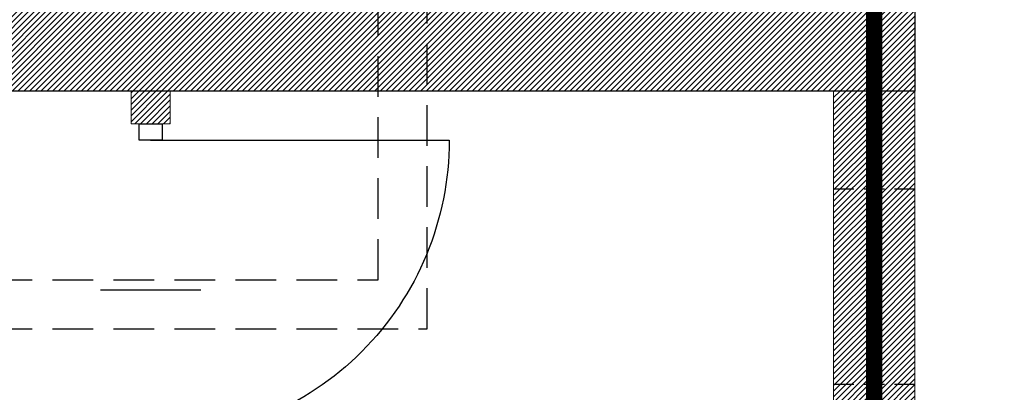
# Model space of a CAD drawing. Header units: inches. Extents: x 27484 to 71626, y -45113 to 39.
# Tile 19 of 256: x 33752 to 34055, y -39997 to -39882. Entities that reach past the tile are written whole.
import ezdxf

# ---------------------------------------------------------------- set-up
doc = ezdxf.new("R2010")
doc.units = ezdxf.units.IN
doc.header["$LTSCALE"] = 50
doc.header["$MEASUREMENT"] = 0
doc.linetypes.add('DASHED', pattern=[0.75, 0.5, -0.25])
doc.linetypes.add('HIDDEN', pattern=[0.375, 0.25, -0.125])
for name, color, linetype, lineweight in [('A-obwiednia proj.', 4, 'Continuous', 50), ('A-SCIANY', 5, 'Continuous', 18), ('A-ść. istn.', 8, 'Continuous', 0), ('R-MET-DRZ', 7, 'Continuous', 15)]:
    doc.layers.add(name, color=color, linetype=linetype, lineweight=lineweight)
for name, color, linetype in [('A-rdzenie zelbetowe', 6, 'Continuous'), ('przebicia w scianach', 2, 'HIDDEN'), ('rz_wentylacja', 10, 'Continuous'), ('S-DRZ-', 7, 'Continuous'), ('S-DRZ-O', 7, 'Continuous'), ('S-DRZ-SKRZYD', 5, 'Continuous'), ('S-DRZ-WEGAR', 7, 'Continuous')]:
    doc.layers.add(name, color=color, linetype=linetype)

# ---------------------------------------------------------------- blocks, each defined once
blk = doc.blocks.new('D90-L-DL')
at = {"layer": 'S-DRZ-'}
blk.add_arc((-45, 0), 90, 270, 0, dxfattribs=at)
at = {"layer": 'S-DRZ-O'}
blk.add_line((0, 15.12), (0, -15.12), dxfattribs=at)
at = {"layer": 'S-DRZ-SKRZYD'}
blk.add_line((-45, 0), (-45, -90), dxfattribs=at)
at = {"layer": 'S-DRZ-WEGAR'}
for points in [[(-50, -3.5), (-45, -3.5), (-45, 3.5), (-50, 3.5)], [(45, 3.5), (50, 3.5), (50, -3.5), (45, -3.5)]]:
    blk.add_lwpolyline(points, close=True, dxfattribs=at)

msp = doc.modelspace()

# ---------------------------------------------------------------- hatches: boundary and pattern name
at = {"layer": 'A-ść. istn.', "ltscale": 0.1}
h = msp.add_hatch(dxfattribs=at)
h.set_pattern_fill('ANSI31', color=256, scale=10)
h.paths.add_polyline_path([(33612.48246, -39879.09555), (34027.48246, -39879.09555), (34027.48246, -39904.09555), (33612.48246, -39904.09555)])
h = msp.add_hatch(dxfattribs=at)
h.set_pattern_fill('ANSI31', color=256, scale=10)
h.paths.add_polyline_path([(33798.48246, -39904.09555), (33786.48246, -39904.09555), (33786.48246, -39914.09555), (33798.48246, -39914.09555)])
h = msp.add_hatch(dxfattribs=at)
h.set_pattern_fill('ANSI31', color=256, scale=10)
h.paths.add_polyline_path([(34014.94899, -39994.09555), (34002.48246, -39994.09555), (34002.48246, -40029.09555), (34014.94899, -40029.09555)])
h.paths.add_polyline_path([(34014.94899, -39934.09555), (34002.48246, -39934.09555), (34002.48246, -39994.09555), (34014.94899, -39994.09555)])
h.paths.add_polyline_path([(34014.94899, -39904.09555), (34002.48246, -39904.09555), (34002.48246, -39934.09555), (34014.94899, -39934.09555)])
h.paths.add_polyline_path([(34027.48246, -39904.09555), (34014.98246, -39904.09555), (34014.98246, -39934.09555), (34027.48246, -39934.09555)])
h.paths.add_polyline_path([(34027.48246, -39934.09555), (34014.98246, -39934.09555), (34014.98246, -39994.09555), (34027.48246, -39994.09555)])
h.paths.add_polyline_path([(34027.48246, -39999.09555), (34027.48246, -39994.09555), (34014.98246, -39994.09555), (34014.98246, -40012.20524), (34027.48246, -40012.20524)])
h.paths.add_polyline_path([(34027.48238, -40012.20524), (34014.98246, -40012.20524), (34014.98246, -40029.09555), (34027.48246, -40029.09555), (34027.48246, -40024.09558), (34027.48238, -40024.09558)])

# ---------------------------------------------------------------- linework, layer by layer
at = {"layer": 'A-obwiednia proj.', "linetype": 'DASHED', "lineweight": 50, "const_width": 5}
msp.add_lwpolyline([(34014.94899, -39511.59555), (34822.96815, -39511.59555), (34822.96815, -41018.59555), (34014.94899, -41018.59555)], close=True, dxfattribs=at)
at = {"layer": 'A-rdzenie zelbetowe', "ltscale": 0.1}
msp.add_lwpolyline([(33612.48246, -39879.09555), (34027.48246, -39879.09555), (34027.48246, -39904.09555), (33612.48246, -39904.09555)], close=True, dxfattribs=at)
at = {"layer": 'A-SCIANY', "ltscale": 3}
for p, q in [((34027.48246, -39999.09555), (34027.48246, -39524.09555)), ((33786.48246, -39904.09555), (33637.48246, -39904.09555)), ((33786.48246, -39904.09555), (33786.48246, -39914.09555)), ((33798.48246, -39904.09555), (33798.48246, -39914.09555)), ((34002.48246, -39904.09555), (33798.48246, -39904.09555)), ((33864.91494, -39904.09555), (33994.91494, -39904.09555)), ((34002.48246, -40252.59555), (34002.48246, -39904.09555)), ((33798.48246, -39914.09555), (33786.48246, -39914.09555))]:
    msp.add_line(p, q, dxfattribs=at)
at = {"layer": 'przebicia w scianach', "ltscale": 0.5}
for p, q in [((34002.48246, -39934.09555), (34027.48246, -39934.09555)), ((34002.48246, -39994.09555), (34027.48246, -39994.09555))]:
    msp.add_line(p, q, dxfattribs=at)
at = {"layer": 'rz_wentylacja', "linetype": 'DASHED', "ltscale": 0.5}
for points in [[(33649.81986, -39962.09555), (33862.48246, -39962.09555), (33862.48246, -39879.09555)], [(33649.81986, -39977.09555), (33877.48246, -39977.09555), (33877.48246, -39879.09555)]]:
    msp.add_lwpolyline(points, dxfattribs=at)

# ---------------------------------------------------------------- block references
at = {"layer": 'R-MET-DRZ', "extrusion": (0, 0, -1), "xscale": 1.020000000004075, "yscale": 1.019999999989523, "zscale": -1.019999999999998, "rotation": 270}
msp.add_blockref('D90-L-DL', (-33792.48246, -39965.09555), dxfattribs=at)

doc.saveas('drawing.dxf')
